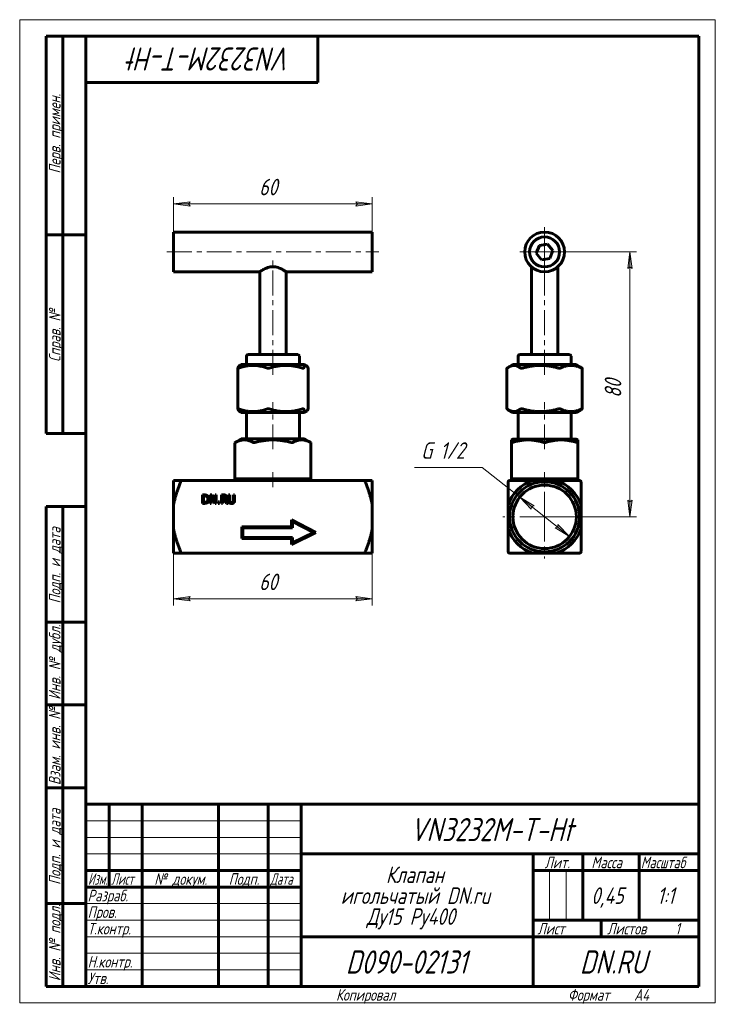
# Model space of a CAD drawing. Header units: millimetres. Extents: x 0 to 210, y 0 to 297.
import ezdxf

# ---------------------------------------------------------------- set-up
doc = ezdxf.new("R2010")
doc.units = ezdxf.units.MM
for name, pattern in [('K5LT_AXLED', [12, 7.5, -1.5, 1.5, -1.5]), ('K5LT_BASIC', [0]), ('K5LT_THIN', [0])]:
    doc.linetypes.add(name, pattern=pattern)
doc.layers.add('Системный слой', color=7, linetype='Continuous')
doc.layers.add('Системный слой (1)', color=251, linetype='Continuous', true_color=0x6c6c6c)
doc.styles.add('KDIMTEXTSTYLE', font='GOST_AU.SHX', dxfattribs={"width": 0.96, "oblique": 15, "height": 5})
doc.styles.add('KTEXTSTYLE', font='GOST_AU.SHX', dxfattribs={"width": 0.96, "height": 5})
doc.dimstyles.new('KDIMSTYLE (1.00)', dxfattribs={"dimtxt": 5, "dimasz": 1, "dimexe": 2, "dimexo": 0, "dimgap": 1, "dimtad": 1, "dimtxsty": 'KDIMTEXTSTYLE', "dimsah": 1, "dimcen": 0, "dimdle": 1, "dimadec": 0, "dimazin": 0, "dimtfac": 0.667, "dimtmove": 0, "dimatfit": 3, "dimfxl": 1, "dimtvp": 1, "dimtolj": 1, "dimtzin": 0, "dimarcsym": 0})

# ---------------------------------------------------------------- blocks, each defined once
blk = doc.blocks.new('U0')
at = {"layer": 'Системный слой (1)', "color": 143, "linetype": 'K5LT_BASIC', "lineweight": 60, "true_color": 0x33acca}
for p, q in [((46.45, 220.84), (72.45, 220.84)), ((80.45, 220.84), (106.45, 220.84))]:
    blk.add_line(p, q, dxfattribs=at)
blk = doc.blocks.new('U1')
at = {"layer": 'Системный слой (1)', "color": 143, "linetype": 'K5LT_BASIC', "lineweight": 60, "true_color": 0x33acca}
for p, q in [((85.68, 179.42), (85.99, 178.87)), ((85.99, 178.87), (86.26, 178.63)), ((86.26, 178.63), (86.53, 178.65)), ((86.53, 178.65), (86.69, 178.79)), ((86.69, 178.79), (86.87, 179.04)), ((86.87, 179.04), (87.05, 179.42))]:
    blk.add_line(p, q, dxfattribs=at)
blk = doc.blocks.new('U2')
at = {"layer": 'Системный слой (1)', "color": 143, "linetype": 'K5LT_BASIC', "lineweight": 60, "true_color": 0x33acca}
for p, q in [((106.45, 226.84), (106.45, 232.84)), ((106.45, 220.84), (106.45, 226.84))]:
    blk.add_line(p, q, dxfattribs=at)
blk = doc.blocks.new('U3')
at = {"layer": 'Системный слой (1)', "color": 143, "linetype": 'K5LT_BASIC', "lineweight": 60, "true_color": 0x33acca}
for p, q in [((65.84, 179.43), (65.86, 179.45)), ((65.84, 179.42), (65.84, 179.43)), ((65.84, 179.43), (65.84, 179.43)), ((65.84, 179.43), (65.84, 179.43)), ((65.84, 179.43), (65.84, 179.43)), ((65.84, 179.43), (65.84, 179.43)), ((65.84, 179.43), (65.84, 179.43)), ((65.84, 179.42), (65.84, 179.42)), ((65.86, 179.45), (65.88, 179.45)), ((65.88, 179.45), (65.88, 179.45)), ((65.88, 179.45), (65.88, 179.45)), ((65.88, 179.45), (65.89, 179.45)), ((65.89, 179.45), (65.9, 179.45)), ((65.9, 179.45), (65.94, 179.44)), ((65.94, 179.44), (65.99, 179.43)), ((65.99, 179.43), (65.99, 179.43)), ((65.99, 179.43), (66, 179.43)), ((66, 179.43), (66.01, 179.42)), ((66.01, 179.42), (66.02, 179.42)), ((66.02, 179.42), (66.03, 179.42))]:
    blk.add_line(p, q, dxfattribs=at)
blk = doc.blocks.new('U4')
at = {"layer": 'Системный слой (1)', "color": 143, "linetype": 'K5LT_BASIC', "lineweight": 60, "true_color": 0x33acca}
for p, q in [((65.84, 191.76), (65.84, 191.77)), ((65.84, 191.77), (65.84, 191.77)), ((65.84, 191.75), (65.84, 191.76)), ((65.84, 191.76), (65.84, 191.76)), ((65.84, 191.76), (65.84, 191.76)), ((65.84, 191.76), (65.84, 191.76)), ((65.84, 191.76), (65.84, 191.76)), ((65.84, 191.76), (65.84, 191.76)), ((65.84, 191.74), (65.84, 191.75)), ((65.85, 191.73), (65.84, 191.74)), ((65.86, 191.73), (65.85, 191.73)), ((65.87, 191.73), (65.86, 191.73)), ((65.88, 191.73), (65.87, 191.73)), ((65.87, 191.73), (65.87, 191.73)), ((65.89, 191.73), (65.88, 191.73)), ((65.93, 191.74), (65.89, 191.73)), ((65.96, 191.75), (65.93, 191.74)), ((65.98, 191.75), (65.96, 191.75)), ((65.99, 191.75), (65.98, 191.75)), ((65.98, 191.75), (65.98, 191.75)), ((66.03, 191.77), (65.99, 191.76)), ((65.99, 191.76), (65.99, 191.75))]:
    blk.add_line(p, q, dxfattribs=at)
blk = doc.blocks.new('U5')
at = {"layer": 'Системный слой (1)', "color": 143, "linetype": 'K5LT_BASIC', "lineweight": 60, "true_color": 0x33acca}
for p, q in [((46.45, 232.84), (46.45, 226.84)), ((46.45, 226.84), (46.45, 220.84))]:
    blk.add_line(p, q, dxfattribs=at)
blk = doc.blocks.new('U6')
at = {"layer": 'Системный слой (1)', "color": 143, "linetype": 'K5LT_BASIC', "lineweight": 60, "true_color": 0x33acca}
for p, q in [((85.99, 192.32), (85.68, 191.77)), ((86.26, 192.56), (85.99, 192.32)), ((86.53, 192.54), (86.26, 192.56)), ((86.69, 192.39), (86.53, 192.54)), ((86.87, 192.14), (86.69, 192.39)), ((87.05, 191.77), (86.87, 192.14))]:
    blk.add_line(p, q, dxfattribs=at)
blk = doc.blocks.new('D0')
at = {"layer": 'Системный слой (1)'}
for points in [[(50.95, 122.09), (51.45, 122.75), (46.45, 122.09), (51.45, 121.43)], [(106.45, 122.09), (101.45, 122.75), (101.95, 122.09), (101.45, 121.43)]]:
    blk.add_hatch(color=7, dxfattribs=at).paths.add_polyline_path(points)
at = {"layer": 'Системный слой (1)', "color": 7, "linetype": 'K5LT_THIN', "lineweight": 18, "true_color": 0xffffff}
for p, q in [((46.45, 157.84), (46.45, 120.09)), ((106.45, 157.84), (106.45, 120.09)), ((46.45, 122.09), (51.45, 122.75)), ((51.45, 121.43), (46.45, 122.09)), ((51.45, 122.75), (50.95, 122.09)), ((50.95, 122.09), (51.45, 121.43)), ((101.95, 122.09), (101.45, 122.75)), ((101.45, 122.75), (106.45, 122.09)), ((106.45, 122.09), (101.45, 121.43)), ((101.45, 121.43), (101.95, 122.09))]:
    blk.add_line(p, q, dxfattribs=at)
blk.add_wipeout([(72.3, 123.09), (72.3, 130.47), (80.27, 130.47), (80.27, 123.09)]).dxf.layer = 'Системный слой (1)'
blk.add_line((46.45, 122.09), (106.45, 122.09), dxfattribs=at)
at = {"layer": 'Системный слой (1)', "color": 7, "insert": (72.3, 129.68), "char_height": 5, "attachment_point": 1, "style": 'KTEXTSTYLE'}
blk.add_mtext('\\H5.0;\\W1.000;\\Q15;\\Q15;\\W0.965;60', dxfattribs=at)
blk = doc.blocks.new('KDIMARROW_01')
at = {"layer": 'Системный слой'}
blk.add_hatch(color=0, dxfattribs=at).paths.add_polyline_path([(-5, -0.66), (0, 0), (-5, 0.66), (-4.5, 0)])
at = {"layer": 'Системный слой', "color": 0, "linetype": 'K5LT_THIN', "lineweight": 18}
for p, q in [((-4.5, 0), (-5, 0.66)), ((-5, 0.66), (0, 0)), ((0, 0), (-5, -0.66)), ((-5, -0.66), (-4.5, 0))]:
    blk.add_line(p, q, dxfattribs=at)
at = {"layer": 'Системный слой (1)', "color": 0, "linetype": 'K5LT_THIN', "lineweight": 18}
blk.add_line((158.47, 146.84), (157.47, 146.84), dxfattribs=at)
blk = doc.blocks.new('D1')
at = {"layer": 'Системный слой (1)'}
for points in [[(46.45, 241.36), (51.45, 242.02), (50.95, 241.36), (51.45, 240.7)], [(106.45, 241.36), (101.45, 242.02), (101.95, 241.36), (101.45, 240.7)]]:
    blk.add_hatch(color=7, dxfattribs=at).paths.add_polyline_path(points)
at = {"layer": 'Системный слой (1)', "color": 7, "linetype": 'K5LT_THIN', "lineweight": 18, "true_color": 0xffffff}
for p, q in [((46.45, 226.84), (46.45, 243.36)), ((46.45, 241.36), (51.45, 242.02)), ((51.45, 240.7), (46.45, 241.36)), ((51.45, 242.02), (50.95, 241.36)), ((50.95, 241.36), (51.45, 240.7)), ((101.95, 241.36), (101.45, 242.02)), ((101.45, 242.02), (106.45, 241.36)), ((106.45, 241.36), (101.45, 240.7)), ((101.45, 240.7), (101.95, 241.36)), ((106.45, 226.84), (106.45, 243.36))]:
    blk.add_line(p, q, dxfattribs=at)
blk.add_wipeout([(72.3, 242.36), (72.3, 249.74), (80.27, 249.74), (80.27, 242.36)]).dxf.layer = 'Системный слой (1)'
blk.add_line((46.45, 241.36), (106.45, 241.36), dxfattribs=at)
at = {"layer": 'Системный слой (1)', "color": 7, "insert": (72.3, 248.95), "char_height": 5, "attachment_point": 1, "style": 'KTEXTSTYLE'}
blk.add_mtext('\\H5.0;\\W1.000;\\Q15;\\Q15;\\W0.965;60', dxfattribs=at)
blk = doc.blocks.new('U7')
at = {"layer": 'Системный слой (1)', "color": 143, "linetype": 'K5LT_BASIC', "lineweight": 60, "true_color": 0x33acca}
for p, q in [((148.92, 170.34), (158.47, 170.34)), ((158.47, 170.34), (168.01, 170.34))]:
    blk.add_line(p, q, dxfattribs=at)
blk = doc.blocks.new('U8')
at = {"layer": 'Системный слой (1)', "color": 143, "linetype": 'K5LT_BASIC', "lineweight": 60, "true_color": 0x33acca}
for p, q in [((148.92, 192.84), (158.47, 192.84)), ((158.47, 192.84), (168.01, 192.84))]:
    blk.add_line(p, q, dxfattribs=at)
blk = doc.blocks.new('U9')
at = {"layer": 'Системный слой (1)', "color": 143, "linetype": 'K5LT_BASIC', "lineweight": 60, "true_color": 0x33acca}
for p, q in [((147.29, 191.89), (147.12, 191.77)), ((147.45, 191.99), (147.29, 191.89)), ((147.62, 192.09), (147.45, 191.99)), ((147.67, 192.12), (147.62, 192.09)), ((148.92, 192.56), (147.67, 192.12)), ((150.11, 192.44), (148.92, 192.56)), ((151.38, 191.77), (150.11, 192.44))]:
    blk.add_line(p, q, dxfattribs=at)
blk = doc.blocks.new('U10')
at = {"layer": 'Системный слой (1)', "color": 143, "linetype": 'K5LT_BASIC', "lineweight": 60, "true_color": 0x33acca}
for p, q in [((158.47, 178.34), (148.92, 178.34)), ((168.01, 178.34), (158.47, 178.34))]:
    blk.add_line(p, q, dxfattribs=at)
blk = doc.blocks.new('U11')
at = {"layer": 'Системный слой (1)', "color": 143, "linetype": 'K5LT_BASIC', "lineweight": 60, "true_color": 0x33acca}
for p, q in [((147.12, 179.42), (147.29, 179.3)), ((147.29, 179.3), (147.45, 179.19)), ((147.45, 179.19), (147.62, 179.09)), ((147.62, 179.09), (148.87, 178.63)), ((148.87, 178.63), (150.06, 178.73)), ((150.06, 178.73), (151.38, 179.42))]:
    blk.add_line(p, q, dxfattribs=at)
blk = doc.blocks.new('U12')
at = {"layer": 'Системный слой (1)', "color": 143, "linetype": 'K5LT_BASIC', "lineweight": 60, "true_color": 0x33acca}
for p, q in [((169.76, 191.77), (169.75, 191.77)), ((169.77, 191.76), (169.76, 191.77)), ((169.78, 191.76), (169.77, 191.76)), ((169.77, 191.76), (169.77, 191.76)), ((169.79, 191.75), (169.78, 191.76)), ((169.78, 191.76), (169.78, 191.76)), ((169.83, 191.74), (169.79, 191.75)), ((169.81, 191.77), (169.83, 191.76)), ((169.83, 191.76), (169.83, 191.75)), ((169.83, 191.75), (169.83, 191.75)), ((169.83, 191.75), (169.83, 191.75)), ((169.83, 191.75), (169.84, 191.75)), ((169.84, 191.73), (169.83, 191.74)), ((169.84, 191.75), (169.84, 191.74)), ((169.84, 191.74), (169.85, 191.74)), ((169.85, 191.73), (169.84, 191.73)), ((169.84, 191.73), (169.84, 191.73)), ((169.84, 191.73), (169.84, 191.73)), ((169.84, 191.73), (169.84, 191.73)), ((169.85, 191.74), (169.85, 191.73)), ((169.85, 191.73), (169.85, 191.73))]:
    blk.add_line(p, q, dxfattribs=at)
blk = doc.blocks.new('U13')
at = {"layer": 'Системный слой (1)', "color": 143, "linetype": 'K5LT_BASIC', "lineweight": 60, "true_color": 0x33acca}
for p, q in [((169.75, 179.42), (169.78, 179.43)), ((169.78, 179.43), (169.78, 179.43)), ((169.78, 179.43), (169.78, 179.43)), ((169.78, 179.43), (169.79, 179.43)), ((169.79, 179.43), (169.8, 179.44)), ((169.8, 179.44), (169.82, 179.44)), ((169.82, 179.42), (169.81, 179.42)), ((169.82, 179.44), (169.84, 179.45)), ((169.83, 179.43), (169.82, 179.43)), ((169.82, 179.43), (169.82, 179.42)), ((169.84, 179.44), (169.83, 179.43)), ((169.83, 179.43), (169.83, 179.43)), ((169.83, 179.43), (169.83, 179.43)), ((169.83, 179.43), (169.83, 179.43)), ((169.84, 179.45), (169.85, 179.45)), ((169.85, 179.45), (169.84, 179.44)), ((169.85, 179.45), (169.85, 179.45)), ((169.85, 179.45), (169.85, 179.45)), ((169.85, 179.45), (169.85, 179.45)), ((169.85, 179.45), (169.85, 179.45)), ((169.85, 179.45), (169.85, 179.45))]:
    blk.add_line(p, q, dxfattribs=at)
blk = doc.blocks.new('D2')
at = {"layer": 'Системный слой (1)'}
for points in [[(184.87, 221.84), (184.21, 226.84), (183.56, 221.84), (184.21, 222.34)], [(184.21, 146.84), (184.87, 151.84), (184.21, 151.34), (183.56, 151.84)]]:
    blk.add_hatch(color=7, dxfattribs=at).paths.add_polyline_path(points)
at = {"layer": 'Системный слой (1)', "color": 7, "linetype": 'K5LT_THIN', "lineweight": 18, "true_color": 0xffffff}
for p, q in [((158.46, 226.84), (186.21, 226.84)), ((183.56, 221.84), (184.21, 226.84)), ((184.21, 226.84), (184.87, 221.84)), ((184.21, 222.34), (183.56, 221.84)), ((184.87, 221.84), (184.21, 222.34)), ((184.21, 146.84), (183.56, 151.84)), ((183.56, 151.84), (184.21, 151.34)), ((184.21, 151.34), (184.87, 151.84)), ((184.87, 151.84), (184.21, 146.84)), ((158.47, 146.84), (186.21, 146.84))]:
    blk.add_line(p, q, dxfattribs=at)
blk.add_wipeout([(183.21, 182.76), (175.83, 182.76), (175.83, 190.6), (183.21, 190.6)]).dxf.layer = 'Системный слой (1)'
blk.add_line((184.21, 146.84), (184.21, 226.84), dxfattribs=at)
at = {"layer": 'Системный слой (1)', "color": 7, "insert": (176.63, 182.76), "char_height": 5, "attachment_point": 1, "rotation": 90, "style": 'KTEXTSTYLE'}
blk.add_mtext('\\H5.0;\\W1.000;\\Q15;\\Q15;\\W0.965;80', dxfattribs=at)
blk = doc.blocks.new('U14')
at = {"layer": 'Системный слой (1)', "color": 30, "linetype": 'K5LT_AXLED', "lineweight": 18, "true_color": 0xff8000}
for q in [(158.47, 159.43), (145.88, 146.84), (171.05, 146.84), (158.47, 134.26)]:
    blk.add_line((158.47, 146.84), q, dxfattribs=at)
blk = doc.blocks.new('U15')
at = {"layer": 'Системный слой (1)', "color": 30, "linetype": 'K5LT_AXLED', "lineweight": 18, "true_color": 0xff8000}
for q in [(158.47, 234.84), (150.47, 226.84), (166.47, 226.84), (158.47, 218.84)]:
    blk.add_line((158.47, 226.84), q, dxfattribs=at)
blk = doc.blocks.new('D3')
at = {"layer": 'Системный слой (1)'}
for points in [[(155.28, 150.2), (150.94, 152.78), (154.46, 149.17), (154.48, 149.99)], [(165.99, 140.9), (162.47, 144.52), (162.46, 143.69), (161.66, 143.48)]]:
    blk.add_hatch(color=7, dxfattribs=at).paths.add_polyline_path(points)
at = {"layer": 'Системный слой (1)', "color": 7, "linetype": 'K5LT_THIN', "lineweight": 18, "true_color": 0xffffff}
for p, q in [((150.94, 152.78), (139.57, 161.77)), ((150.94, 152.78), (155.28, 150.2)), ((154.46, 149.17), (150.94, 152.78)), ((165.99, 140.9), (150.94, 152.78)), ((154.48, 149.99), (154.46, 149.17)), ((155.28, 150.2), (154.48, 149.99)), ((161.66, 143.48), (162.46, 143.69)), ((165.99, 140.9), (161.66, 143.48)), ((162.46, 143.69), (162.47, 144.52)), ((162.47, 144.52), (165.99, 140.9))]:
    blk.add_line(p, q, dxfattribs=at)
blk.add_wipeout([(121.19, 162.77), (121.19, 170.16), (136.91, 170.16), (136.91, 162.77)]).dxf.layer = 'Системный слой (1)'
blk.add_line((139.57, 161.77), (119.19, 161.77), dxfattribs=at)
at = {"layer": 'Системный слой (1)', "color": 7, "insert": (121.19, 169.36), "char_height": 5, "attachment_point": 1, "style": 'KTEXTSTYLE'}
blk.add_mtext('\\H5.0;\\W1.000;\\Q15;\\Q15;\\W0.965;G 1/2', dxfattribs=at)
blk = doc.blocks.new('U16')
at = {"color": 7, "linetype": 'K5LT_THIN', "lineweight": 18, "true_color": 0xffffff}
for p, q in [((0, 0), (0, 297)), ((0, 297), (210, 297)), ((210, 297), (210, 0)), ((20, 55), (85, 55)), ((20, 50), (85, 50)), ((20, 45), (85, 45)), ((159.96, 25), (159.96, 40)), ((164.98, 25), (164.98, 40)), ((20, 30), (85, 30)), ((20, 25), (85, 25)), ((20, 20), (85, 20)), ((20, 15), (85, 15)), ((20, 10), (85, 10)), ((210, 0), (0, 0))]:
    blk.add_line(p, q, dxfattribs=at)
at = {"color": 143, "linetype": 'K5LT_BASIC', "lineweight": 60, "true_color": 0x33acca}
for p, q in [((8, 172), (8, 292)), ((20, 292), (8, 292)), ((13, 172), (13, 292)), ((20, 5), (20, 292)), ((20, 292), (205, 292)), ((90, 292), (90, 278)), ((205, 292), (205, 5)), ((90, 278), (20, 278)), ((20, 232), (8, 232)), ((20, 172), (8, 172)), ((8, 5), (8, 150)), ((20, 150), (8, 150)), ((13, 5), (13, 150)), ((20, 115), (8, 115)), ((20, 90), (8, 90)), ((20, 65), (8, 65)), ((20, 60), (205, 60)), ((20, 5), (20, 60)), ((27, 35), (27, 60)), ((37, 5), (37, 60)), ((60, 5), (60, 60)), ((75, 5), (75, 60)), ((85, 5), (85, 60)), ((85, 45), (205, 45)), ((155, 5), (155, 45)), ((170, 25), (170, 45)), ((187, 25), (187, 45)), ((20, 40), (85, 40)), ((155, 40), (170, 40)), ((170, 40), (205, 40)), ((20, 35), (85, 35)), ((20, 30), (8, 30)), ((155, 25), (205, 25)), ((175.57, 20), (175.57, 25)), ((85, 20), (155, 20)), ((155, 20), (205, 20)), ((20, 5), (8, 5)), ((205, 5), (20, 5))]:
    blk.add_line(p, q, dxfattribs=at)
at = {"color": 7, "attachment_point": 1, "style": 'KTEXTSTYLE'}
for s, insert, char_height, rotation in [('\\H5.0;\\W1.000;\\Q15;\\Q15;\\W0.965;\\H7.00;VN3232M-T-Ht', (82.11, 281.64), 7, 180), ('\\H5.0;\\W1.000;\\Q15;\\Q15;\\W0.965;\\H3.50;Перв. примен.', (8.82, 250.52), 3.5, 90), ('\\H5.0;\\W1.000;\\Q15;\\Q15;\\W0.965;\\H3.50;Справ. №', (8.82, 193.63), 3.5, 90), ('\\H5.0;\\W1.000;\\Q15;\\Q15;\\W0.965;\\H3.50;Подп. и дата', (8.82, 120.66), 3.5, 90), ('\\H5.0;\\W1.000;\\Q15;\\Q15;\\W0.965;\\H3.50;Инв. № дубл.', (8.82, 91.57), 3.5, 90), ('\\H5.0;\\W1.000;\\Q15;\\Q15;\\W0.965;\\H3.50;Взам. инв. №', (8.82, 65.8), 3.5, 90), ('\\H5.0;\\W1.000;\\Q15;\\Q15;\\W0.965;\\H3.50;Подп. и дата', (8.82, 35.66), 3.5, 90), ('\\H5.0;\\W1.000;\\Q15;\\Q15;\\W0.965;\\H3.50;Инв. № подл.', (8.82, 6.57), 3.5, 90)]:
    blk.add_mtext(s, dxfattribs=dict(at, insert=insert, char_height=char_height, rotation=rotation))
for s, insert, char_height in [('\\H5.0;\\W1.000;\\Q15;\\Q15;\\W0.965;\\H7.00;VN3232M-T-Ht', (117.89, 55.86), 7), ('\\H5.0;\\W1.000;\\Q15;\\Q15;\\W0.965;\\H3.50;Лит.', (158.47, 44.18), 3.5), ('\\H5.0;\\W1.000;\\Q15;\\Q15;\\W0.965;\\H3.50;Масса', (172.58, 44.18), 3.5), ('\\H5.0;\\W1.000;\\Q15;\\Q15;\\W0.930;\\H3.50;Масштаб', (187.52, 44.18), 3.5), ('\\H5.0;\\W1.000;\\Q15;\\Q15;\\W0.784;\\H3.50;Изм.', (20.62, 39.18), 3.5), ('\\H5.0;\\W1.000;\\Q15;\\Q15;\\W0.799;\\H3.50;Лист', (27.61, 39.18), 3.5), ('\\H5.0;\\W1.000;\\Q15;\\Q15;\\W0.965;\\H3.50;№ докум.', (40.63, 39.18), 3.5), ('\\H5.0;\\W1.000;\\Q15;\\Q15;\\W0.965;\\H3.50;Подп.', (63.1, 39.18), 3.5), ('\\H5.0;\\W1.000;\\Q15;\\Q15;\\W0.799;\\H3.50;Дата', (75.61, 39.18), 3.5), ('\\H5.0;\\W1.000;\\Q15;\\Q15;\\W0.965;Клапан', (110.56, 41.21), 5), ('\\H5.0;\\W1.000;\\Q15;\\Q15;\\W0.965;\\H3.50;Разраб.', (20.5, 34.18), 3.5), ('\\H5.0;\\W1.000;\\Q15;\\Q15;\\W0.965;игольчатый DN.ru', (96.93, 34.9), 5), ('\\H5.0;\\W1.000;\\Q15;\\Q15;\\W0.965;0,45', (172.56, 34.9), 5), ('\\H5.0;\\W1.000;\\Q15;\\Q15;\\W0.965;{\\c16737820;1:1}', (192.44, 34.9), 5), ('\\H5.0;\\W1.000;\\Q15;\\Q15;\\W0.965;\\H3.50;Пров.', (20.5, 29.18), 3.5), ('\\H5.0;\\W1.000;\\Q15;\\Q15;\\W0.965;Ду15 Ру400', (104.74, 28.59), 5), ('\\H5.0;\\W1.000;\\Q15;\\Q15;\\W0.965;\\H3.50;Т.контр.', (20.5, 24.18), 3.5), ('\\H5.0;\\W1.000;\\Q15;\\Q15;\\W0.965;\\H3.50;Лист', (156.32, 24.18), 3.5), ('\\H5.0;\\W1.000;\\Q15;\\Q15;\\W0.965;\\H3.50;Листов', (177.36, 24.18), 3.5), ('\\H5.0;\\W1.000;\\Q15;\\Q15;\\W0.965;\\H3.50;1', (197.91, 24.18), 3.5), ('\\H5.0;\\W1.000;\\Q15;\\Q15;\\W0.965;\\H7.00;D090-02131', (98.45, 15.86), 7), ('\\H5.0;\\W1.000;\\Q15;\\Q15;\\W0.965;\\H7.00;DN.RU', (169.1, 15.86), 7), ('\\H5.0;\\W1.000;\\Q15;\\Q15;\\W0.965;\\H3.50;Н.контр.', (20.5, 14.18), 3.5), ('\\H5.0;\\W1.000;\\Q15;\\Q15;\\W0.965;\\H3.50;Утв.', (20.5, 9.18), 3.5), ('\\H5.0;\\W1.000;\\Q15;\\Q15;\\W0.965;\\H3.50;Копировал', (95.5, 4.18), 3.5), ('\\H5.0;\\W1.000;\\Q15;\\Q15;\\W0.965;\\H3.50;Формат', (165.5, 4.18), 3.5), ('\\H5.0;\\W1.000;\\Q15;\\Q15;\\W0.965;\\H3.50;A4', (185.5, 4.18), 3.5)]:
    blk.add_mtext(s, dxfattribs=dict(at, insert=insert, char_height=char_height))

msp = doc.modelspace()

# ---------------------------------------------------------------- linework, layer by layer
at = {"layer": 'Системный слой (1)', "color": 143, "linetype": 'K5LT_BASIC', "lineweight": 60, "true_color": 0x33acca}
for p, q in [((46.447, 232.843), (106.447, 232.843)), ((159.378, 229.203), (156.877, 228.813)), ((160.966, 227.233), (159.378, 229.203)), ((156.877, 228.813), (155.965, 226.452)), ((155.965, 226.452), (157.553, 224.482)), ((160.054, 224.872), (160.966, 227.233)), ((157.553, 224.482), (160.054, 224.872)), ((72.447, 195.843), (72.447, 220.843)), ((80.447, 195.843), (80.447, 220.843)), ((154.466, 195.843), (154.466, 222.37)), ((162.466, 195.843), (162.466, 222.37)), ((68.447, 192.843), (68.447, 195.343)), ((83.947, 195.843), (68.947, 195.843)), ((84.447, 192.843), (84.447, 195.343)), ((150.466, 192.843), (150.466, 195.343)), ((165.966, 195.843), (150.966, 195.843)), ((166.466, 192.843), (166.466, 195.343)), ((65.837, 179.431), (65.837, 191.754)), ((66.9, 192.843), (66.368, 192.536)), ((66.9, 192.843), (85.994, 192.843)), ((85.994, 192.843), (86.526, 192.536)), ((87.058, 179.431), (87.058, 191.754)), ((147.082, 179.45), (147.082, 191.735)), ((148.918, 192.843), (147.616, 192.09)), ((168.013, 192.843), (169.315, 192.09)), ((169.849, 179.45), (169.849, 191.735)), ((66.9, 178.343), (66.368, 178.65)), ((85.994, 178.343), (86.526, 178.65)), ((148.918, 178.343), (147.616, 179.095)), ((168.013, 178.343), (169.315, 179.095)), ((85.994, 178.343), (66.9, 178.343)), ((68.447, 170.343), (68.447, 178.343)), ((84.447, 170.343), (84.447, 178.343)), ((150.466, 170.343), (150.466, 178.343)), ((166.466, 170.343), (166.466, 178.343)), ((66.9, 170.343), (64.978, 169.233)), ((66.9, 170.343), (85.994, 170.343)), ((85.994, 170.343), (87.917, 169.233)), ((148.918, 170.343), (148.466, 170.081)), ((148.466, 169.27), (148.466, 170.081)), ((168.013, 170.343), (168.465, 170.081)), ((168.466, 170.081), (168.466, 169.27)), ((65.045, 169.27), (64.978, 169.233)), ((64.978, 158.343), (64.978, 169.233)), ((87.917, 169.233), (87.85, 169.27)), ((87.917, 158.343), (87.917, 169.233)), ((148.466, 169.27), (148.466, 158.343)), ((168.466, 158.343), (168.466, 169.27)), ((46.447, 157.843), (48.555, 157.843)), ((46.447, 150.385), (46.447, 157.843)), ((104.34, 157.843), (48.555, 157.843)), ((64.978, 158.343), (65.045, 158.343)), ((65.045, 158.343), (67.787, 158.343)), ((66.447, 157.843), (66.447, 158.343)), ((67.787, 158.343), (70.529, 158.343)), ((70.529, 158.343), (70.962, 158.343)), ((70.962, 158.343), (76.447, 158.343)), ((76.447, 158.343), (81.932, 158.343)), ((81.932, 158.343), (82.365, 158.343)), ((82.365, 158.343), (85.107, 158.343)), ((85.107, 158.343), (87.85, 158.343)), ((86.447, 157.843), (86.447, 158.343)), ((87.85, 158.343), (87.917, 158.343)), ((104.34, 157.843), (106.447, 157.843)), ((106.447, 157.843), (106.447, 150.385)), ((147.966, 157.843), (154.923, 157.843)), ((148.466, 157.843), (148.466, 158.343)), ((148.466, 158.343), (148.716, 158.343)), ((148.716, 158.343), (153.466, 158.343)), ((153.466, 158.343), (158.216, 158.343)), ((154.923, 157.843), (162.008, 157.843)), ((158.216, 158.343), (158.716, 158.343)), ((158.716, 158.343), (163.466, 158.343)), ((162.008, 157.843), (168.966, 157.843)), ((163.466, 158.343), (168.216, 158.343)), ((168.216, 158.343), (168.466, 158.343)), ((168.466, 157.843), (168.466, 158.343)), ((147.466, 150.385), (147.466, 157.343)), ((169.466, 157.343), (169.466, 150.385)), ((55.162, 153.448), (55.741, 153.448)), ((55.162, 150.908), (55.162, 153.448)), ((55.5, 153.155), (55.5, 151.2)), ((55.757, 153.155), (55.5, 153.155)), ((57.531, 153.448), (58.011, 153.448)), ((57.531, 150.908), (57.531, 153.448)), ((57.846, 153.098), (57.846, 150.908)), ((58.97, 150.908), (57.846, 153.098)), ((58.011, 153.448), (59.034, 151.437)), ((59.034, 153.448), (59.349, 153.448)), ((59.034, 151.437), (59.034, 153.448)), ((59.349, 153.448), (59.349, 150.908)), ((60.922, 150.908), (60.922, 153.448)), ((60.922, 153.448), (61.576, 153.448)), ((61.595, 153.155), (61.259, 153.155)), ((61.259, 153.155), (61.259, 152.2)), ((61.259, 152.2), (61.555, 152.2)), ((61.259, 151.918), (61.259, 150.908)), ((61.646, 151.918), (61.259, 151.918)), ((62.449, 150.908), (61.646, 151.918)), ((61.984, 152.013), (62.887, 150.908)), ((63.058, 153.448), (63.396, 153.448)), ((63.058, 151.863), (63.058, 153.448)), ((63.396, 153.448), (63.396, 151.863)), ((64.559, 153.448), (64.896, 153.448)), ((64.559, 151.855), (64.559, 153.448)), ((64.896, 153.448), (64.896, 151.863)), ((46.447, 150.385), (46.447, 143.3)), ((55.747, 150.908), (55.162, 150.908)), ((55.5, 151.2), (55.757, 151.2)), ((57.846, 150.908), (57.531, 150.908)), ((59.349, 150.908), (58.97, 150.908)), ((59.929, 150.908), (59.929, 151.394)), ((59.929, 151.394), (60.337, 151.394)), ((60.337, 150.908), (59.929, 150.908)), ((60.337, 151.394), (60.337, 150.908)), ((61.259, 150.908), (60.922, 150.908)), ((62.887, 150.908), (62.449, 150.908)), ((106.447, 150.385), (106.447, 143.3)), ((147.466, 143.3), (147.466, 150.385)), ((169.466, 150.385), (169.466, 143.3)), ((82.061, 145.942), (89.427, 142.064)), ((82.061, 143.772), (82.061, 145.942)), ((46.447, 135.843), (46.447, 143.3)), ((67.061, 140.272), (67.061, 143.772)), ((67.061, 143.772), (82.061, 143.772)), ((82.361, 143.472), (67.361, 143.472)), ((67.361, 143.472), (67.361, 140.572)), ((82.361, 145.445), (82.361, 143.472)), ((88.764, 142.074), (82.361, 145.445)), ((106.447, 143.3), (106.447, 135.843)), ((147.466, 136.343), (147.466, 143.3)), ((169.466, 143.3), (169.466, 136.343)), ((82.061, 140.272), (67.061, 140.272)), ((67.361, 140.572), (82.361, 140.572)), ((89.427, 142.064), (82.061, 138.463)), ((82.061, 138.463), (82.061, 140.272)), ((82.361, 138.943), (88.764, 142.074)), ((82.361, 140.572), (82.361, 138.943)), ((48.555, 135.843), (46.447, 135.843)), ((48.555, 135.843), (104.34, 135.843)), ((106.447, 135.843), (104.34, 135.843)), ((154.923, 135.843), (147.966, 135.843)), ((162.008, 135.843), (154.923, 135.843)), ((168.966, 135.843), (162.008, 135.843))]:
    msp.add_line(p, q, dxfattribs=at)
at = {"layer": 'Системный слой (1)', "color": 30, "linetype": 'K5LT_AXLED', "lineweight": 18, "true_color": 0xff8000}
for p, q in [((44.447, 226.843), (108.447, 226.843)), ((76.447, 189.733), (76.447, 224.37)), ((76.447, 167.233), (76.447, 181.453)), ((76.447, 155.843), (76.447, 160.343))]:
    msp.add_line(p, q, dxfattribs=at)
at = {"layer": 'Системный слой (1)', "color": 143, "linetype": 'K5LT_BASIC', "lineweight": 60, "true_color": 0x33acca}
for centre, radius in [((158.466, 226.843), 6), ((158.466, 226.843), 4.533), ((158.466, 146.843), 10.585), ((158.466, 146.843), 9.585)]:
    msp.add_circle(centre, radius, dxfattribs=at)
for centre, radius, start, end in [((68.947, 195.343), 0.5, 90, 180), ((83.947, 195.343), 0.5, 0, 90), ((150.966, 195.343), 0.5, 90, 180), ((165.966, 195.343), 0.5, 0, 90), ((158.466, 146.843), 11.556, 107.85085, 162.14915), ((147.966, 157.343), 0.5, 90, 180), ((158.466, 146.843), 11.556, 17.85085, 72.14915), ((168.966, 157.343), 0.5, 0, 90), ((158.466, 146.843), 11.556, 197.85085, 252.14915), ((158.466, 146.843), 11.556, 287.85085, 342.14915), ((147.966, 136.343), 0.5, 180, 270), ((168.966, 136.343), 0.5, 270, 0)]:
    msp.add_arc(centre, radius, start, end, dxfattribs=at)
for points, knots in [([(76.447, 222.37), (75.921, 222.37), (75.381, 222.268), (74.405, 221.948), (73.967, 221.737), (73.275, 221.367), (72.969, 221.179), (72.555, 220.916), (72.447, 220.843), (72.447, 220.843)], [0, 0, 0, 0, 0.15781094, 0.15781094, 0.31562188, 0.31562188, 0.47169668, 0.47169668, 0.62777149, 0.62777149, 0.62777149, 0.62777149]), ([(80.447, 220.843), (80.447, 220.843), (80.34, 220.916), (79.926, 221.179), (79.62, 221.367), (78.928, 221.737), (78.49, 221.948), (77.514, 222.268), (76.973, 222.37), (76.447, 222.37)], [1.88332046, 1.88332046, 1.88332046, 1.88332046, 2.03938926, 2.03938926, 2.19546406, 2.19546406, 2.353275, 2.353275, 2.51108594, 2.51108594, 2.51108594, 2.51108594]), ([(75.271, 191.77), (75.254, 191.764), (75.237, 191.76), (75.153, 191.74), (75.081, 191.733), (74.949, 191.733), (74.881, 191.74), (74.806, 191.76), (74.79, 191.764), (74.775, 191.77)], [0.215904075, 0.215904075, 0.215904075, 0.215904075, 0.221398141, 0.221398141, 0.241450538, 0.241450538, 0.261502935, 0.261502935, 0.266997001, 0.266997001, 0.266997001, 0.266997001]), ([(85.684, 191.77), (85.682, 191.764), (85.678, 191.76), (85.658, 191.74), (85.627, 191.733), (85.546, 191.733), (85.492, 191.74), (85.416, 191.76), (85.399, 191.764), (85.382, 191.77)], [0.215904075, 0.215904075, 0.215904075, 0.215904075, 0.221398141, 0.221398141, 0.241450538, 0.241450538, 0.261502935, 0.261502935, 0.266997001, 0.266997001, 0.266997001, 0.266997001]), ([(87.058, 191.754), (87.058, 191.755), (87.058, 191.755), (87.057, 191.76), (87.056, 191.764), (87.054, 191.77)], [0.2608736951, 0.2608736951, 0.2608736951, 0.2608736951, 0.2615029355, 0.2615029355, 0.2669970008, 0.2669970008, 0.2669970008, 0.2669970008]), ([(147.121, 191.77), (147.114, 191.764), (147.107, 191.76), (147.089, 191.745), (147.082, 191.738), (147.082, 191.735)], [0.215904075, 0.215904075, 0.215904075, 0.215904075, 0.221398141, 0.221398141, 0.235274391, 0.235274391, 0.235274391, 0.235274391]), ([(151.775, 191.77), (151.756, 191.764), (151.738, 191.76), (151.653, 191.74), (151.589, 191.733), (151.482, 191.733), (151.435, 191.74), (151.392, 191.76), (151.384, 191.764), (151.377, 191.77)], [0.215904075, 0.215904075, 0.215904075, 0.215904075, 0.221398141, 0.221398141, 0.241450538, 0.241450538, 0.261502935, 0.261502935, 0.266997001, 0.266997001, 0.266997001, 0.266997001]), ([(163.12, 191.77), (163.108, 191.764), (163.096, 191.76), (163.036, 191.74), (162.977, 191.733), (162.854, 191.733), (162.783, 191.74), (162.696, 191.76), (162.677, 191.764), (162.659, 191.77)], [0.215904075, 0.215904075, 0.215904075, 0.215904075, 0.221398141, 0.221398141, 0.241450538, 0.241450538, 0.261502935, 0.261502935, 0.266997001, 0.266997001, 0.266997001, 0.266997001]), ([(74.775, 179.416), (74.79, 179.421), (74.806, 179.425), (74.881, 179.445), (74.949, 179.453), (75.081, 179.453), (75.153, 179.445), (75.237, 179.425), (75.254, 179.421), (75.271, 179.416)], [0.058140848, 0.058140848, 0.058140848, 0.058140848, 0.063634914, 0.063634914, 0.083687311, 0.083687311, 0.103739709, 0.103739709, 0.109233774, 0.109233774, 0.109233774, 0.109233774]), ([(85.382, 179.416), (85.399, 179.421), (85.416, 179.425), (85.492, 179.445), (85.546, 179.453), (85.627, 179.453), (85.658, 179.445), (85.678, 179.425), (85.682, 179.421), (85.684, 179.416)], [0.058140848, 0.058140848, 0.058140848, 0.058140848, 0.063634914, 0.063634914, 0.083687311, 0.083687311, 0.103739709, 0.103739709, 0.109233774, 0.109233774, 0.109233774, 0.109233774]), ([(87.054, 179.416), (87.056, 179.421), (87.057, 179.425), (87.058, 179.43), (87.058, 179.431), (87.058, 179.431)], [0.0581408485, 0.0581408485, 0.0581408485, 0.0581408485, 0.0636349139, 0.0636349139, 0.064263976, 0.064263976, 0.064263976, 0.064263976]), ([(147.082, 179.45), (147.082, 179.447), (147.089, 179.44), (147.107, 179.425), (147.114, 179.421), (147.121, 179.416)], [0.089863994, 0.089863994, 0.089863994, 0.089863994, 0.103739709, 0.103739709, 0.109233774, 0.109233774, 0.109233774, 0.109233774]), ([(151.377, 179.416), (151.384, 179.421), (151.392, 179.425), (151.435, 179.445), (151.482, 179.453), (151.589, 179.453), (151.653, 179.445), (151.738, 179.425), (151.756, 179.421), (151.775, 179.416)], [0.058140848, 0.058140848, 0.058140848, 0.058140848, 0.063634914, 0.063634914, 0.083687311, 0.083687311, 0.103739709, 0.103739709, 0.109233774, 0.109233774, 0.109233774, 0.109233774]), ([(162.659, 179.416), (162.677, 179.421), (162.696, 179.425), (162.783, 179.445), (162.854, 179.453), (162.977, 179.453), (163.036, 179.445), (163.096, 179.425), (163.108, 179.421), (163.12, 179.416)], [0.058140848, 0.058140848, 0.058140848, 0.058140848, 0.063634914, 0.063634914, 0.083687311, 0.083687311, 0.103739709, 0.103739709, 0.109233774, 0.109233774, 0.109233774, 0.109233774]), ([(70.962, 169.27), (70.944, 169.264), (70.925, 169.26), (70.838, 169.24), (70.77, 169.233), (70.655, 169.233), (70.601, 169.24), (70.549, 169.26), (70.539, 169.264), (70.529, 169.27)], [0.215904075, 0.215904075, 0.215904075, 0.215904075, 0.221398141, 0.221398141, 0.241450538, 0.241450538, 0.261502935, 0.261502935, 0.266997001, 0.266997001, 0.266997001, 0.266997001]), ([(82.365, 169.27), (82.356, 169.264), (82.346, 169.26), (82.294, 169.24), (82.24, 169.233), (82.124, 169.233), (82.056, 169.24), (81.969, 169.26), (81.951, 169.264), (81.932, 169.27)], [0.215904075, 0.215904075, 0.215904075, 0.215904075, 0.221398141, 0.221398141, 0.241450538, 0.241450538, 0.261502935, 0.261502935, 0.266997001, 0.266997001, 0.266997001, 0.266997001]), ([(148.716, 169.27), (148.699, 169.264), (148.684, 169.26), (148.613, 169.24), (148.566, 169.233), (148.499, 169.233), (148.476, 169.24), (148.467, 169.26), (148.466, 169.264), (148.466, 169.27)], [0.215904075, 0.215904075, 0.215904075, 0.215904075, 0.221398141, 0.221398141, 0.241450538, 0.241450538, 0.261502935, 0.261502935, 0.266997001, 0.266997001, 0.266997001, 0.266997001]), ([(158.466, 169.233), (158.399, 169.233), (158.329, 169.24), (158.248, 169.26), (158.232, 169.264), (158.216, 169.27)], [0.241450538, 0.241450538, 0.241450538, 0.241450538, 0.261502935, 0.261502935, 0.266997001, 0.266997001, 0.266997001, 0.266997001]), ([(158.716, 169.27), (158.699, 169.264), (158.683, 169.26), (158.602, 169.24), (158.532, 169.233), (158.466, 169.233)], [0.215904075, 0.215904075, 0.215904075, 0.215904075, 0.221398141, 0.221398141, 0.241450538, 0.241450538, 0.241450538, 0.241450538]), ([(168.466, 169.27), (168.466, 169.264), (168.464, 169.26), (168.455, 169.24), (168.432, 169.233), (168.365, 169.233), (168.318, 169.24), (168.247, 169.26), (168.232, 169.264), (168.216, 169.27)], [0.215904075, 0.215904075, 0.215904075, 0.215904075, 0.221398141, 0.221398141, 0.241450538, 0.241450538, 0.261502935, 0.261502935, 0.266997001, 0.266997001, 0.266997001, 0.266997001]), ([(48.555, 157.843), (48.578, 157.843), (48.6, 157.831), (48.629, 157.782), (48.637, 157.743), (48.637, 157.649), (48.629, 157.59), (48.6, 157.466), (48.578, 157.402), (48.555, 157.343)], [0.044160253, 0.044160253, 0.044160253, 0.044160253, 0.063157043, 0.063157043, 0.083058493, 0.083058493, 0.102959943, 0.102959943, 0.121956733, 0.121956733, 0.121956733, 0.121956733]), ([(104.34, 157.343), (104.316, 157.402), (104.295, 157.466), (104.265, 157.59), (104.257, 157.649), (104.257, 157.743), (104.265, 157.782), (104.295, 157.831), (104.316, 157.843), (104.34, 157.843)], [0.20317332, 0.20317332, 0.20317332, 0.20317332, 0.22217011, 0.22217011, 0.24207156, 0.24207156, 0.26197301, 0.26197301, 0.2809698, 0.2809698, 0.2809698, 0.2809698]), ([(48.555, 136.343), (48.578, 136.283), (48.6, 136.219), (48.629, 136.095), (48.637, 136.036), (48.637, 135.942), (48.629, 135.903), (48.6, 135.854), (48.578, 135.843), (48.555, 135.843)], [0.044160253, 0.044160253, 0.044160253, 0.044160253, 0.063157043, 0.063157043, 0.083058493, 0.083058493, 0.102959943, 0.102959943, 0.121956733, 0.121956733, 0.121956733, 0.121956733]), ([(104.34, 135.843), (104.316, 135.843), (104.295, 135.854), (104.265, 135.903), (104.257, 135.942), (104.257, 136.036), (104.265, 136.095), (104.295, 136.219), (104.316, 136.283), (104.34, 136.343)], [0.20317332, 0.20317332, 0.20317332, 0.20317332, 0.22217011, 0.22217011, 0.24207156, 0.24207156, 0.26197301, 0.26197301, 0.2809698, 0.2809698, 0.2809698, 0.2809698])]:
    msp.add_open_spline(points, degree=3, knots=knots, dxfattribs=at)
for points, weights in [([(65.841, 191.77), (66.121, 192.393), (66.368, 192.536)], [2.16099290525, 2.27570080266, 2.30376023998]), ([(74.775, 191.77), (70.405, 193.292), (66.035, 191.77)], [1.00661502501, 1.14808551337, 1.00661502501]), ([(85.382, 191.77), (80.327, 193.292), (75.271, 191.77)], [1.00661502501, 1.14808551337, 1.00661502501]), ([(158.466, 192.536), (155.327, 192.764), (151.775, 191.77)], [2.30376023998, 2.34999269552, 2.16099290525]), ([(162.659, 191.77), (160.433, 192.393), (158.466, 192.536)], [2.16099290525, 2.27570080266, 2.30376023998]), ([(169.748, 191.77), (166.434, 193.292), (163.12, 191.77)], [1.00661502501, 1.14808551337, 1.00661502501]), ([(169.315, 192.09), (169.557, 191.951), (169.81, 191.77)], [1.03344215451, 1.02162010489, 1.00661502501]), ([(66.368, 178.65), (66.121, 178.793), (65.841, 179.416)], [2.34938492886, 2.32076979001, 2.20379016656]), ([(66.035, 179.416), (70.405, 177.893), (74.775, 179.416)], [1.00661502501, 1.14808551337, 1.00661502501]), ([(75.271, 179.416), (80.327, 177.893), (85.382, 179.416)], [1.00661502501, 1.14808551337, 1.00661502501]), ([(151.775, 179.416), (155.327, 178.422), (158.466, 178.65)], [2.20379016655, 2.39653299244, 2.34938492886]), ([(158.466, 178.65), (160.433, 178.793), (162.659, 179.416)], [2.34938492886, 2.32076979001, 2.20379016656]), ([(163.12, 179.416), (166.434, 177.893), (169.748, 179.416)], [1.00661502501, 1.14808551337, 1.00661502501]), ([(169.81, 179.416), (169.557, 179.234), (169.315, 179.095)], [1.00661502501, 1.02162017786, 1.03344226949]), ([(70.529, 169.27), (67.787, 170.792), (65.045, 169.27)], [1.00661502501, 1.14808551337, 1.00661502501]), ([(81.932, 169.27), (76.447, 170.792), (70.962, 169.27)], [1.00661502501, 1.14808551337, 1.00661502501]), ([(87.85, 169.27), (85.107, 170.792), (82.365, 169.27)], [1.00661502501, 1.14808551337, 1.00661502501]), ([(158.216, 169.27), (153.466, 170.792), (148.716, 169.27)], [1.00661502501, 1.14808551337, 1.00661502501]), ([(168.216, 169.27), (163.466, 170.792), (158.716, 169.27)], [1.00661502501, 1.14808551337, 1.00661502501]), ([(48.555, 157.343), (46.979, 153.389), (46.447, 150.385)], [1.00430870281, 1.03783487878, 1]), ([(106.447, 150.385), (105.916, 153.389), (104.34, 157.343)], [1, 1.03783487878, 1.00430870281]), ([(46.447, 143.3), (46.979, 140.296), (48.555, 136.343)], [1, 1.03783487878, 1.00430870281]), ([(104.34, 136.343), (105.916, 140.296), (106.447, 143.3)], [1.00430870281, 1.03783487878, 1])]:
    msp.add_rational_spline(points, weights, degree=2, dxfattribs=at)
for points in [[(55.741, 153.448), (56.099, 153.448), (56.506, 153.341), (56.65, 153.246)], [(56.428, 153.003), (56.292, 153.083), (55.986, 153.155), (55.757, 153.155)], [(56.813, 152.18), (56.813, 152.472), (56.62, 152.886), (56.428, 153.003)], [(56.459, 151.369), (56.636, 151.488), (56.813, 151.883), (56.813, 152.18)], [(57.165, 152.176), (57.165, 151.828), (56.883, 151.268), (56.646, 151.112)], [(56.65, 153.246), (56.895, 153.083), (57.165, 152.546), (57.165, 152.176)], [(61.555, 152.2), (61.702, 152.2), (61.934, 152.252), (62.014, 152.332)], [(61.576, 153.448), (61.794, 153.448), (62.089, 153.4), (62.222, 153.314)], [(61.998, 153.069), (61.926, 153.116), (61.735, 153.155), (61.595, 153.155)], [(62.511, 152.758), (62.511, 152.48), (62.227, 152.104), (61.984, 152.013)], [(62.159, 152.731), (62.159, 152.843), (62.08, 153.013), (61.998, 153.069)], [(62.014, 152.332), (62.089, 152.402), (62.159, 152.6), (62.159, 152.731)], [(62.222, 153.314), (62.356, 153.228), (62.511, 152.958), (62.511, 152.758)], [(63.301, 151.089), (63.167, 151.221), (63.058, 151.591), (63.058, 151.863)], [(63.396, 151.863), (63.396, 151.686), (63.441, 151.447), (63.505, 151.35)], [(64.45, 151.35), (64.513, 151.447), (64.559, 151.684), (64.559, 151.855)], [(64.896, 151.863), (64.896, 151.597), (64.789, 151.219), (64.653, 151.089)], [(56.646, 151.112), (56.453, 150.99), (56.056, 150.908), (55.747, 150.908)], [(55.757, 151.2), (55.981, 151.2), (56.321, 151.272), (56.459, 151.369)], [(63.976, 150.854), (63.752, 150.854), (63.418, 150.972), (63.301, 151.089)], [(63.505, 151.35), (63.573, 151.247), (63.807, 151.142), (63.976, 151.142)], [(63.976, 151.142), (64.135, 151.142), (64.382, 151.247), (64.45, 151.35)], [(64.653, 151.089), (64.532, 150.97), (64.211, 150.854), (63.976, 150.854)]]:
    msp.add_open_spline(points, degree=2, dxfattribs=at)

# ---------------------------------------------------------------- block references
at = {"layer": 'Системный слой (1)'}
for name in ['U5', 'U2', 'U0', 'U4', 'U6', 'U9', 'U8', 'U12', 'U3', 'U1', 'U11', 'U13', 'U10', 'U7']:
    msp.add_blockref(name, (0, 0), dxfattribs=at)

# ---------------------------------------------------------------- next in the draw order: dimensions: what is measured, and where the dimension line sits
at = {"layer": 'Системный слой (1)', "color": 7}
for base, p1, p2, angle, picture, middle in [((46.447, 241.359), (106.447, 226.843), (46.447, 226.843), 180, 'D1', (76.447, 241.359)), ((184.214, 146.843), (158.465, 226.843), (158.465, 146.843), 90, 'D2', (184.214, 186.843)), ((46.447, 122.088), (106.447, 157.843), (46.447, 157.843), 180, 'D0', (76.447, 122.088))]:
    dim = msp.add_linear_dim(base=base, p1=p1, p2=p2, angle=angle, dimstyle='KDIMSTYLE (1.00)', override={"dimexo": 0, "dimpost": '\\H5.0;\\W0.965;\\Q15;<>', "dimblk1": 'KDIMARROW_01', "dimblk2": 'KDIMARROW_01', "dimse1": 0, "dimse2": 0, "dimclrt": 7, "dimtol": 1, "dimtp": 0, "dimtm": 0, "dimtdec": 5, "dimtolj": 1}, dxfattribs=at)
    dim.commit()
    dim.dimension.update_dxf_attribs({"geometry": picture, "text_midpoint": middle, "dimtype": 160})

# ---------------------------------------------------------------- next in the draw order: linework, layer by layer
at = {"layer": 'Системный слой (1)', "color": 30, "linetype": 'K5LT_AXLED', "lineweight": 18, "true_color": 0xff8000}
for p, q in [((158.466, 189.733), (158.466, 224.37)), ((158.466, 167.233), (158.466, 181.453)), ((158.466, 155.843), (158.466, 160.343))]:
    msp.add_line(p, q, dxfattribs=at)

# ---------------------------------------------------------------- next in the draw order: block references
at = {"layer": 'Системный слой (1)'}
for name in ['U15', 'U14']:
    msp.add_blockref(name, (0, 0), dxfattribs=at)

# ---------------------------------------------------------------- next in the draw order: dimensions: what is measured, and where the dimension line sits
at = {"layer": 'Системный слой (1)', "color": 7}
dim = msp.add_diameter_dim_2p(p1=(165.987, 140.901), p2=(150.944, 152.784), text='\\H5.0;\\W0.965;\\Q15;\\H5.0;\\W0.965;\\Q15;\\Q15;G 1/2', dimstyle='KDIMSTYLE (1.00)', override={"dimtih": 1, "dimtoh": 1, "dimblk1": 'KDIMARROW_01', "dimblk2": 'KDIMARROW_01', "dimclrt": 7, "dimtmove": 1, "dimatfit": 2, "dimtolj": 1}, dxfattribs=at)
dim.commit()
dim.dimension.update_dxf_attribs({"geometry": 'D3', "text_midpoint": (137.565, 161.774), "dimtype": 163})

# ---------------------------------------------------------------- next in the draw order: block references
msp.add_blockref('U16', (0, 0))

doc.saveas('drawing.dxf')
